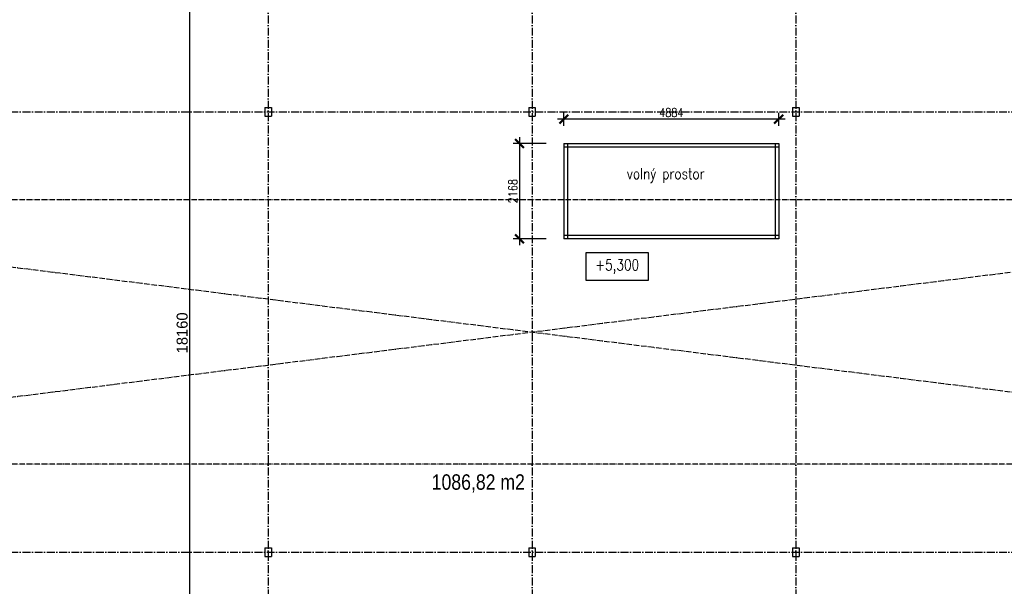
# Model space of a CAD drawing. Header units: millimetres. Extents: x -637441 to -130928, y -380379 to -53767.
# Tile 51 of 193: x -491593 to -469210, y -252744 to -239874. Entities that reach past the tile are written whole.
import ezdxf
from ezdxf.enums import TextEntityAlignment as Align

# ---------------------------------------------------------------- set-up
doc = ezdxf.new("R2010")
doc.units = ezdxf.units.MM
doc.header["$LTSCALE"] = 10
for name, pattern in [('ACAD_ISO05W100', [34, 24, -3, 0.5, -3, 0.5, -3]), ('ACAD_ISO10W100', [18.5, 12, -3, 0.5, -3]), ('DASHDOT', [25.4, 12.7, -6.35, 0, -6.35])]:
    doc.linetypes.add(name, pattern=pattern)
doc.layers.add('CKKOTY', color=7, linetype='Continuous', lineweight=25)
doc.layers.add('CKTEXTY_STREDNI', color=6, linetype='Continuous', lineweight=50)
for name, color, linetype in [('Kóty', 7, 'Continuous'), ('Osy', 1, 'DASHDOT'), ('POPIS', 7, 'Continuous'), ('SLABE', 7, 'Continuous'), ('SLABĚ', 7, 'Continuous'), ('ZDIVO', 6, 'Continuous')]:
    doc.layers.add(name, color=color, linetype=linetype)
doc.styles.add('NARROW', font='txt')
doc.styles.get("Standard").update_dxf_attribs({"font": 'simplex.shx', "width": 0.8})
doc.styles.add('TGV styl', font='txt')
doc.dimstyles.new('Cadkon', dxfattribs={"dimscale": 80, "dimtxt": 2.5, "dimasz": 2.5, "dimexe": 1.768, "dimexo": 5, "dimtad": 1, "dimrnd": 1, "dimtxsty": 'Standard', "dimblk1": 'OBLIQUE', "dimblk2": 'OBLIQUE', "dimsah": 1, "dimcen": 2.5, "dimdle": 1.8, "dimadec": 0, "dimazin": 0, "dimtfac": 1, "dimtix": 1, "dimtmove": 2, "dimatfit": 3, "dimfxl": 1, "dimarcsym": 0})
doc.dimstyles.new('VNITŘEK 1-200', dxfattribs={"dimtxt": 250, "dimasz": 100, "dimexe": 100, "dimexo": 250, "dimgap": 40, "dimtad": 1, "dimdec": 0, "dimzin": 0, "dimdsep": 46, "dimtxsty": 'TGV styl', "dimblk1": 'ARCHTICK', "dimblk2": 'ARCHTICK', "dimsah": 1, "dimcen": 0.09, "dimclrd": 256, "dimclre": 256, "dimclrt": 220, "dimadec": 0, "dimazin": 0, "dimtfac": 1, "dimtdec": 0, "dimtofl": 0, "dimtmove": 2, "dimatfit": 3, "dimldrblk": 'ARCHTICK', "dimfxl": 150, "dimfxlon": 1, "dimtolj": 1, "dimtzin": 0, "dimarcsym": 0})

# ---------------------------------------------------------------- blocks, each defined once
blk = doc.blocks.new('_ArchTick')
at = {"color": 0, "const_width": 0.15}
blk.add_lwpolyline([(-0.5, -0.5), (0.5, 0.5)], dxfattribs=at)
blk = doc.blocks.new('*D341')
at = {"layer": 'DEFPOINTS', "color": 0, "ltscale": 0.35}
for p in [(-485683, -237908), (-487734, -256068), (-485946, -256068)]:
    blk.add_point(p, dxfattribs=at)
at = {"layer": 'Kóty', "lineweight": -2, "ltscale": 0.35}
for p, q in [((-487584, -237908), (-487834, -237908)), ((-487734, -237908), (-487734, -256068)), ((-487584, -256068), (-487834, -256068))]:
    blk.add_line(p, q, dxfattribs=at)
at = {"layer": 'Kóty', "lineweight": -2, "ltscale": 0.35, "xscale": 100, "yscale": 100, "zscale": 100}
for p, rotation in [((-487734, -237908), 90), ((-487734, -256068), 270)]:
    blk.add_blockref('_ArchTick', p, dxfattribs=dict(at, rotation=rotation))
at = {"layer": 'Kóty', "color": 220, "ltscale": 0.35, "insert": (-487899, -246988), "char_height": 250, "attachment_point": 5, "rotation": 90, "style": 'TGV styl'}
blk.add_mtext('\\A1;18160', dxfattribs=at)
blk = doc.blocks.new('_OBLIQUE')
at = {"color": 0, "linetype": 'ByBlock'}
blk.add_line((-0.5, -0.5), (0.5, 0.5), dxfattribs=at)
blk = doc.blocks.new('*D557')
at = {"layer": 'CKTEXTY_STREDNI', "color": 0, "lineweight": -2}
for p, q in [((-474195, -242133), (-479367, -242133)), ((-479223, -242285), (-479223, -241991)), ((-474339, -242285), (-474339, -241991))]:
    blk.add_line(p, q, dxfattribs=at)
at = {"layer": 'DEFPOINTS', "color": 0}
for p in [(-479223, -242133), (-479223, -242685), (-474339, -242685)]:
    blk.add_point(p, dxfattribs=at)
at = {"layer": 'CKTEXTY_STREDNI', "color": 0, "lineweight": -2, "xscale": 200, "yscale": 200, "zscale": 200, "rotation": 180}
blk.add_blockref('_OBLIQUE', (-479223, -242133), dxfattribs=at)
at = {"layer": 'CKTEXTY_STREDNI', "color": 0, "lineweight": -2, "xscale": 200, "yscale": 200, "zscale": 200}
blk.add_blockref('_OBLIQUE', (-474339, -242133), dxfattribs=at)
at = {"layer": 'CKTEXTY_STREDNI', "color": 0, "insert": (-476781, -241983), "char_height": 200, "attachment_point": 5}
blk.add_mtext('4884', dxfattribs=at)
blk = doc.blocks.new('*D558')
at = {"layer": 'CKTEXTY_STREDNI', "color": 0, "lineweight": -2}
for p, q in [((-480232, -242541), (-480232, -244997)), ((-479623, -242685), (-480373, -242685)), ((-479623, -244853), (-480373, -244853))]:
    blk.add_line(p, q, dxfattribs=at)
at = {"layer": 'DEFPOINTS', "color": 0}
for p in [(-479223, -242685), (-480232, -244853), (-479223, -244853)]:
    blk.add_point(p, dxfattribs=at)
at = {"layer": 'CKTEXTY_STREDNI', "color": 0, "lineweight": -2, "xscale": 200, "yscale": 200, "zscale": 200}
for p, rotation in [((-480232, -242685), 90), ((-480232, -244853), 270)]:
    blk.add_blockref('_OBLIQUE', p, dxfattribs=dict(at, rotation=rotation))
at = {"layer": 'CKTEXTY_STREDNI', "color": 0, "insert": (-480382, -243769), "char_height": 200, "attachment_point": 5, "rotation": 90}
blk.add_mtext('2168', dxfattribs=at)
blk = doc.blocks.new('ckheight')
at = {"color": 0, "linetype": 'ByBlock'}
blk.add_lwpolyline([(-28.45, 12.5), (-28.45, -12.5), (28.45, -12.5), (28.45, 12.5)], close=True, dxfattribs=at)
at = {"width": 0.8}
blk.add_attdef('VÝŠKA', text='', height=10, dxfattribs=at).set_placement((0, 0), align=Align.MIDDLE)

msp = doc.modelspace()

# ---------------------------------------------------------------- linework, layer by layer
at = {"layer": 'Osy', "linetype": 'ACAD_ISO10W100', "ltscale": 1.5}
for p, q in [((-485946.228, -226457.964), (-485946.228, -256367.964)), ((-479946.228, -226457.964), (-479946.228, -256367.964)), ((-473946.228, -226457.964), (-473946.228, -256367.964)), ((-510121.228, -241967.964), (-449771.228, -241967.964)), ((-510121.228, -251967.964), (-449771.228, -251967.964))]:
    msp.add_line(p, q, dxfattribs=at)
at = {"layer": 'SLABE', "linetype": 'ACAD_ISO05W100', "ltscale": 0.5}
for p, q in [((-455946.228, -243967.964), (-503946.228, -243967.964)), ((-503946.228, -243967.964), (-455946.228, -249967.964)), ((-503946.228, -249967.964), (-455946.228, -243967.964)), ((-455946.228, -249967.964), (-503946.228, -249967.964))]:
    msp.add_line(p, q, dxfattribs=at)
at = {"layer": 'SLABĚ'}
for p, q in [((-486021.228, -241867.964), (-485871.228, -241867.964)), ((-486021.228, -241867.964), (-486021.228, -242067.964)), ((-485871.228, -241867.964), (-485871.228, -242067.964)), ((-480021.228, -241867.964), (-479871.228, -241867.964)), ((-480021.228, -241867.964), (-480021.228, -242067.964)), ((-479871.228, -241867.964), (-479871.228, -242067.964)), ((-474021.228, -241867.964), (-473871.228, -241867.964)), ((-474021.228, -241867.964), (-474021.228, -242067.964)), ((-473871.228, -241867.964), (-473871.228, -242067.964)), ((-486021.228, -242067.964), (-485871.228, -242067.964)), ((-480021.228, -242067.964), (-479871.228, -242067.964)), ((-474021.228, -242067.964), (-473871.228, -242067.964)), ((-479222.794, -242764.633), (-474339.102, -242764.633)), ((-479142.794, -242684.633), (-479142.794, -244852.969)), ((-474419.102, -242684.633), (-474419.102, -244852.969)), ((-474339.102, -244772.969), (-479222.794, -244772.969)), ((-486021.228, -251867.964), (-485871.228, -251867.964)), ((-486021.228, -251867.964), (-486021.228, -252067.964)), ((-485871.228, -251867.964), (-485871.228, -252067.964)), ((-480021.228, -251867.964), (-479871.228, -251867.964)), ((-480021.228, -251867.964), (-480021.228, -252067.964)), ((-479871.228, -251867.964), (-479871.228, -252067.964)), ((-474021.228, -251867.964), (-473871.228, -251867.964)), ((-474021.228, -251867.964), (-474021.228, -252067.964)), ((-473871.228, -251867.964), (-473871.228, -252067.964)), ((-486021.228, -252067.964), (-485871.228, -252067.964)), ((-480021.228, -252067.964), (-479871.228, -252067.964)), ((-474021.228, -252067.964), (-473871.228, -252067.964))]:
    msp.add_line(p, q, dxfattribs=at)
at = {"layer": 'ZDIVO'}
for p, q in [((-479222.794, -242684.633), (-474339.102, -242684.633)), ((-479222.794, -242684.633), (-479222.794, -244852.969)), ((-474339.102, -242684.633), (-474339.102, -244852.969)), ((-474339.102, -244852.969), (-479222.794, -244852.969))]:
    msp.add_line(p, q, dxfattribs=at)

# ---------------------------------------------------------------- block references
at = {"layer": 'CKKOTY', "color": 7, "xscale": 25, "yscale": 25, "zscale": 25}
msp.add_blockref('ckheight', (-478009.705, -245481.303), dxfattribs=at).add_auto_attribs({'VÝŠKA': '+5,300'})

# ---------------------------------------------------------------- texts
at = {"layer": 'CKTEXTY_STREDNI', "color": 7, "width": 0.8}
msp.add_text('volný prostor', height=250, dxfattribs=at).set_placement((-477789.788, -243495.077))
at = {"layer": 'POPIS', "style": 'NARROW'}
msp.add_text('1086,82 m2', height=350, dxfattribs=at).set_placement((-482226.477, -250551.086))

# ---------------------------------------------------------------- dimensions: what is measured, and where the dimension line sits
at = {"layer": 'CKTEXTY_STREDNI', "color": 7}
dim = msp.add_linear_dim(base=(-479222.794, -242132.717), p1=(-474339.102, -242684.633), p2=(-479222.794, -242684.633), dimstyle='Cadkon', dxfattribs=at)
dim.commit()
dim.dimension.update_dxf_attribs({"geometry": '*D557', "text_midpoint": (-476780.948, -241982.717)})
dim = msp.add_linear_dim(base=(-480231.797, -244852.969), p1=(-479222.794, -242684.633), p2=(-479222.794, -244852.969), angle=90, dimstyle='Cadkon', dxfattribs=at)
dim.commit()
dim.dimension.update_dxf_attribs({"geometry": '*D558', "text_midpoint": (-480381.797, -243768.801)})
at = {"layer": 'Kóty', "ltscale": 0.35}
dim = msp.add_linear_dim(base=(-487733.871, -256067.964), p1=(-485683.115, -237907.964), p2=(-485946.228, -256067.964), angle=90, dimstyle='VNITŘEK 1-200', dxfattribs=at)
dim.commit()
dim.dimension.update_dxf_attribs({"geometry": '*D341', "text_midpoint": (-487898.871, -246987.964)})

doc.saveas('drawing.dxf')
